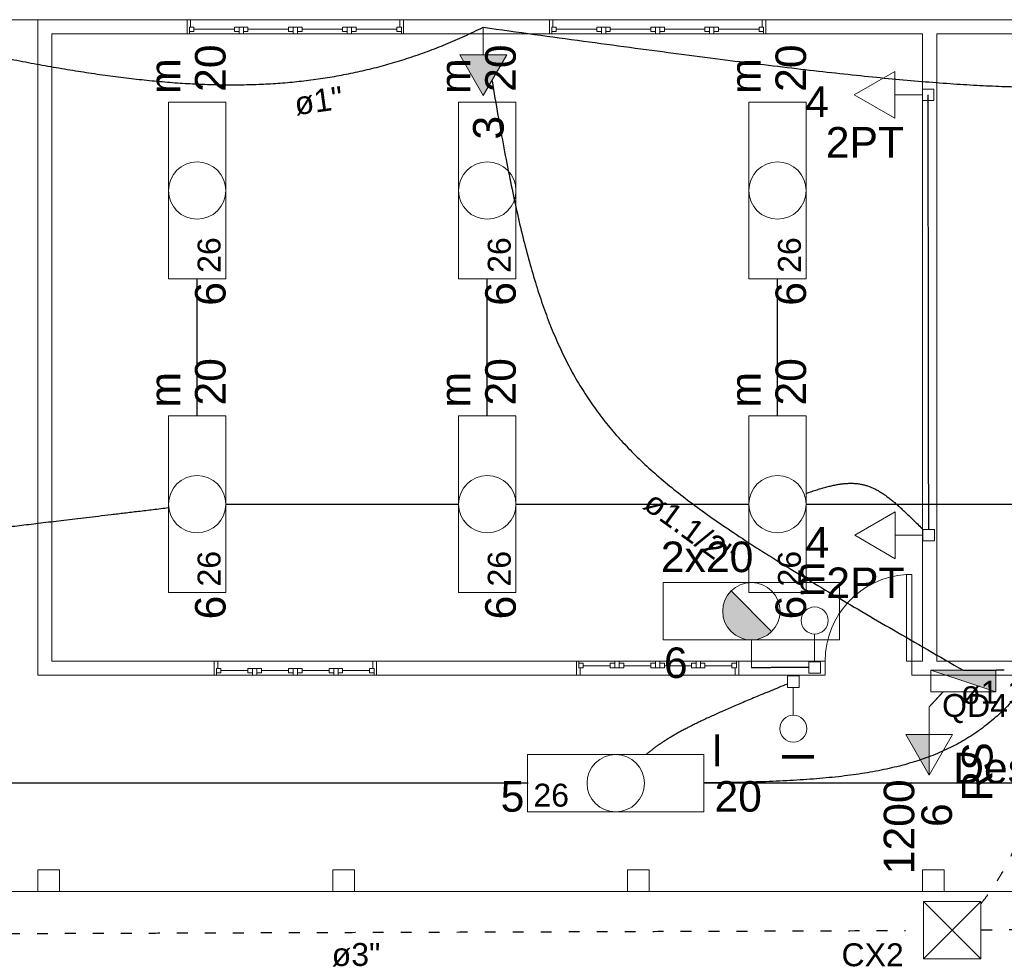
# Model space of a CAD drawing. Header units: metres. Extents: x -81 to 1042, y -541 to 334.
# Tile 93 of 130: x 816 to 825, y 217 to 226. Entities that reach past the tile are written whole.
import ezdxf

# ---------------------------------------------------------------- set-up
doc = ezdxf.new("R2010")
doc.units = ezdxf.units.M
doc.linetypes.add('DOT2', pattern=[3.175, 0, -3.175])
for name, color, linetype, lineweight in [('Arquitetura ', 134, 'Continuous', 5), ('EL-Condutos', 4, 'Continuous', 30), ('EL-Textos condutos', 7, 'Continuous', 20), ('EL-Textos pontos', 5, 'Continuous', 20), ('P-SIMBOL', 5, 'Continuous', 20)]:
    doc.layers.add(name, color=color, linetype=linetype, lineweight=lineweight)
doc.styles.add('Arial', font='arial.ttf', dxfattribs={"height": 0.025})

msp = doc.modelspace()

# ---------------------------------------------------------------- hatches: boundary and pattern name
at = {"layer": 'P-SIMBOL', "linetype": 'Continuous'}
for points in [[(820.0074, 225.4672), (820.2239, 225.0922), (820.4404, 225.4672)], [(822.5155, 220.5112), (822.4963, 220.4874), (822.4877, 220.4792), (822.4814, 220.4681), (822.4684, 220.4447), (822.4632, 220.4358), (822.4599, 220.4291), (822.4576, 220.4216), (822.455, 220.4138), (822.4502, 220.3986), (822.4483, 220.3912), (822.445, 220.38), (822.4424, 220.3666), (822.4413, 220.3521), (822.4398, 220.3421), (822.4383, 220.3321), (822.4387, 220.3202), (822.4398, 220.3042), (822.4409, 220.2977), (822.442, 220.2854), (822.4431, 220.2784), (822.4442, 220.2735), (822.4457, 220.2657), (822.4472, 220.2602), (822.4498, 220.2538), (822.4521, 220.2479), (822.4535, 220.2412), (822.4558, 220.2367), (822.455, 220.2341), (822.4573, 220.2271), (822.4595, 220.2196), (822.4613, 220.2163), (822.4625, 220.2118), (822.4658, 220.207), (822.4673, 220.204), (822.4699, 220.1988), (822.4744, 220.1934), (822.4788, 220.1849), (822.4822, 220.1801), (822.4844, 220.176), (822.4881, 220.1704), (822.49, 220.1659), (822.4944, 220.1622), (822.4981, 220.1574), (822.503, 220.1522), (822.5093, 220.1459), (822.5149, 220.1392), (822.5186, 220.1358), (822.5227, 220.1306), (822.5305, 220.1236), (822.5364, 220.1206), (822.542, 220.1154), (822.5476, 220.1124), (822.5505, 220.1102), (822.558, 220.1054), (822.5621, 220.1009), (822.5717, 220.0961), (822.5762, 220.0927), (822.5821, 220.0901), (822.5866, 220.0875), (822.5896, 220.086), (822.5937, 220.0849), (822.5963, 220.0823), (822.6089, 220.0786), (822.6152, 220.0756), (822.6193, 220.0734), (822.6226, 220.0727), (822.6249, 220.0708), (822.6297, 220.0708), (822.6323, 220.0697), (822.6357, 220.0697), (822.6409, 220.0686), (822.6479, 220.0667), (822.655, 220.0656), (822.6598, 220.0645), (822.6658, 220.0626), (822.7028, 220.0588)], [(822.8902, 220.1364), (822.5155, 220.5112), (822.7028, 220.0588)], [(822.8902, 220.1364), (822.8806, 220.1277), (822.8725, 220.1206), (822.8608, 220.1122), (822.8476, 220.1035), (822.8426, 220.0991), (822.8379, 220.0961), (822.8335, 220.0934), (822.8275, 220.091), (822.8107, 220.0833), (822.8036, 220.0806), (822.7895, 220.0739), (822.7787, 220.0702), (822.7693, 220.0692), (822.7515, 220.0648), (822.7437, 220.0631), (822.7357, 220.0618), (822.7028, 220.0588)], [(824.9628, 219.5784), (824.9628, 219.7781), (824.361, 219.7781)], [(824.3462, 219.1829), (824.3462, 218.8079), (824.1297, 219.1829)]]:
    msp.add_hatch(color=256, dxfattribs=at).paths.add_polyline_path(points)

# ---------------------------------------------------------------- linework, layer by layer
at = {"layer": 'Arquitetura ', "color": 8}
for p, q in [((816.1063, 225.7936), (815.1263, 225.7936)), ((817.4863, 225.7936), (819.4863, 225.7936)), ((820.8363, 225.7936), (822.8363, 225.7936)), ((819.4863, 225.6636), (817.4863, 225.6636)), ((822.8363, 225.6636), (820.8363, 225.6636)), ((817.7363, 219.8636), (819.2363, 219.8636)), ((821.0863, 219.8636), (822.5863, 219.8636)), ((819.2363, 219.7336), (817.7363, 219.7336)), ((822.5863, 219.7336), (821.0863, 219.7336)), ((815.1263, 217.7336), (816.1063, 217.7336)), ((816.3063, 217.7336), (818.8333, 217.7336)), ((819.0333, 217.7336), (821.5583, 217.7336)), ((821.7583, 217.7336), (824.2863, 217.7336)), ((824.4863, 217.7336), (827.0133, 217.7336))]:
    msp.add_line(p, q, dxfattribs=at)
at = {"layer": 'Arquitetura ', "color": 7}
for p, q in [((816.1063, 225.7936), (816.1063, 219.7336)), ((817.4863, 225.7936), (816.1063, 225.7936)), ((817.4863, 225.6636), (817.4863, 225.7936)), ((817.5183, 225.7936), (817.4863, 225.7936)), ((817.5183, 225.7256), (817.5183, 225.7936)), ((819.4533, 225.7936), (819.4863, 225.7936)), ((819.4533, 225.7936), (819.4533, 225.7256)), ((820.8363, 225.7936), (819.4863, 225.7936)), ((819.4863, 225.7936), (819.4863, 225.6636)), ((820.8363, 225.6636), (820.8363, 225.7936)), ((820.8683, 225.7936), (820.8363, 225.7936)), ((820.8683, 225.7256), (820.8683, 225.7936)), ((822.8033, 225.7936), (822.8363, 225.7936)), ((822.8033, 225.7936), (822.8033, 225.7256)), ((825.4663, 225.7936), (822.8363, 225.7936)), ((822.8363, 225.7936), (822.8363, 225.6636)), ((817.5063, 225.7256), (817.5483, 225.7256)), ((817.5063, 225.6836), (817.5063, 225.7256)), ((817.5063, 225.7256), (817.5063, 225.6636)), ((817.5063, 225.6836), (817.5483, 225.6836)), ((817.5483, 225.6836), (817.5483, 225.7256)), ((817.9233, 225.7056), (817.5483, 225.7056)), ((817.9233, 225.7256), (817.9233, 225.6836)), ((817.9233, 225.7256), (818.0483, 225.7256)), ((817.9233, 225.6836), (817.9663, 225.6836)), ((817.9663, 225.7256), (817.9663, 225.6636)), ((818.0063, 225.6636), (818.0063, 225.7256)), ((818.0483, 225.6836), (818.0063, 225.6836)), ((818.0483, 225.7256), (818.0483, 225.6836)), ((818.4233, 225.7056), (818.0483, 225.7056)), ((818.4233, 225.7256), (818.5483, 225.7256)), ((818.4233, 225.6836), (818.4233, 225.7256)), ((818.4663, 225.6836), (818.4233, 225.6836)), ((818.4663, 225.6636), (818.4663, 225.7256)), ((818.5063, 225.7256), (818.5063, 225.6636)), ((818.5483, 225.6836), (818.5063, 225.6836)), ((818.5483, 225.7256), (818.5483, 225.6836)), ((818.9233, 225.7056), (818.5483, 225.7056)), ((818.9233, 225.7256), (818.9663, 225.7256)), ((818.9233, 225.6836), (818.9233, 225.7256)), ((818.9233, 225.6836), (818.9663, 225.6836)), ((818.9663, 225.6836), (818.9663, 225.7256)), ((818.9663, 225.6636), (818.9663, 225.7256)), ((819.0063, 225.7256), (818.9663, 225.7256)), ((819.0063, 225.6836), (819.0063, 225.7256)), ((819.0483, 225.7256), (819.0063, 225.7256)), ((819.0063, 225.6636), (819.0063, 225.7256)), ((819.0483, 225.6836), (819.0063, 225.6836)), ((819.0483, 225.6836), (819.0483, 225.7256)), ((819.4233, 225.7056), (819.0483, 225.7056)), ((819.4233, 225.6836), (819.4233, 225.7256)), ((819.4663, 225.7256), (819.4233, 225.7256)), ((819.4663, 225.6836), (819.4233, 225.6836)), ((819.4663, 225.7256), (819.4533, 225.7256)), ((819.4663, 225.6836), (819.4663, 225.7256)), ((819.4663, 225.7256), (819.4663, 225.6636)), ((820.8563, 225.7256), (820.8983, 225.7256)), ((820.8563, 225.6836), (820.8563, 225.7256)), ((820.8563, 225.7256), (820.8563, 225.6636)), ((820.8563, 225.6836), (820.8983, 225.6836)), ((820.8983, 225.6836), (820.8983, 225.7256)), ((821.2733, 225.7056), (820.8983, 225.7056)), ((821.2733, 225.7256), (821.2733, 225.6836)), ((821.2733, 225.7256), (821.3983, 225.7256)), ((821.2733, 225.6836), (821.3163, 225.6836)), ((821.3163, 225.7256), (821.3163, 225.6636)), ((821.3563, 225.6636), (821.3563, 225.7256)), ((821.3983, 225.6836), (821.3563, 225.6836)), ((821.3983, 225.7256), (821.3983, 225.6836)), ((821.7733, 225.7056), (821.3983, 225.7056)), ((821.7733, 225.7256), (821.8983, 225.7256)), ((821.7733, 225.6836), (821.7733, 225.7256)), ((821.8163, 225.6836), (821.7733, 225.6836)), ((821.8163, 225.6636), (821.8163, 225.7256)), ((821.8563, 225.7256), (821.8563, 225.6636)), ((821.8983, 225.6836), (821.8563, 225.6836)), ((821.8983, 225.7256), (821.8983, 225.6836)), ((822.2733, 225.7056), (821.8983, 225.7056)), ((822.2733, 225.7256), (822.3163, 225.7256)), ((822.2733, 225.6836), (822.2733, 225.7256)), ((822.2733, 225.6836), (822.3163, 225.6836)), ((822.3163, 225.6836), (822.3163, 225.7256)), ((822.3163, 225.6636), (822.3163, 225.7256)), ((822.3563, 225.7256), (822.3163, 225.7256)), ((822.3563, 225.6836), (822.3563, 225.7256)), ((822.3983, 225.7256), (822.3563, 225.7256)), ((822.3563, 225.6636), (822.3563, 225.7256)), ((822.3983, 225.6836), (822.3563, 225.6836)), ((822.3983, 225.6836), (822.3983, 225.7256)), ((822.7733, 225.7056), (822.3983, 225.7056)), ((822.7733, 225.6836), (822.7733, 225.7256)), ((822.8163, 225.7256), (822.7733, 225.7256)), ((822.8163, 225.6836), (822.7733, 225.6836)), ((822.8163, 225.7256), (822.8033, 225.7256)), ((822.8163, 225.6836), (822.8163, 225.7256)), ((822.8163, 225.7256), (822.8163, 225.6636)), ((816.2363, 219.8636), (816.2363, 225.6636)), ((816.2363, 225.6636), (817.4863, 225.6636)), ((817.4863, 225.6636), (817.5063, 225.6636)), ((817.9663, 225.6636), (818.0063, 225.6636)), ((818.5063, 225.6636), (818.4663, 225.6636)), ((819.0063, 225.6636), (818.9663, 225.6636)), ((819.4863, 225.6636), (819.4663, 225.6636)), ((819.4863, 225.6636), (820.8363, 225.6636)), ((820.8363, 225.6636), (820.8563, 225.6636)), ((821.3163, 225.6636), (821.3563, 225.6636)), ((821.8563, 225.6636), (821.8163, 225.6636)), ((822.3563, 225.6636), (822.3163, 225.6636)), ((822.8363, 225.6636), (822.8163, 225.6636)), ((822.8363, 225.6636), (824.2863, 225.6636)), ((824.2863, 225.6636), (824.2863, 219.8636)), ((824.4163, 225.6636), (825.4663, 225.6636)), ((824.4163, 219.8636), (824.4163, 225.6636)), ((824.1363, 219.8636), (824.1363, 220.6636)), ((824.1863, 220.6636), (824.1363, 220.6636)), ((824.1863, 219.8636), (824.1863, 220.6636)), ((817.7363, 219.8636), (816.2363, 219.8636)), ((817.7363, 219.7336), (817.7363, 219.8636)), ((817.7683, 219.8636), (817.7363, 219.8636)), ((817.7683, 219.7956), (817.7683, 219.8636)), ((819.2033, 219.8636), (819.2363, 219.8636)), ((819.2033, 219.8636), (819.2033, 219.7956)), ((821.0863, 219.8636), (819.2363, 219.8636)), ((819.2363, 219.8636), (819.2363, 219.7336)), ((821.0863, 219.7336), (821.0863, 219.8636)), ((821.0863, 219.8636), (821.1063, 219.8636)), ((821.1063, 219.8006), (821.1063, 219.8636)), ((821.4413, 219.8636), (821.4413, 219.8006)), ((821.4413, 219.8636), (821.4813, 219.8636)), ((821.4813, 219.8636), (821.4813, 219.8006)), ((821.8163, 219.8636), (821.8563, 219.8636)), ((821.8163, 219.8006), (821.8163, 219.8636)), ((821.8563, 219.8636), (821.8563, 219.8006)), ((822.1913, 219.8636), (822.1913, 219.8006)), ((822.2313, 219.8636), (822.1913, 219.8636)), ((822.2313, 219.8006), (822.2313, 219.8636)), ((822.5663, 219.8006), (822.5663, 219.8636)), ((822.5863, 219.8636), (822.5663, 219.8636)), ((823.3863, 219.8636), (822.5863, 219.8636)), ((822.5863, 219.8636), (822.5863, 219.7336)), ((823.3863, 219.7336), (823.3863, 219.8636)), ((824.1863, 219.8636), (824.1363, 219.8636)), ((824.2863, 219.8636), (824.1863, 219.8636)), ((824.1863, 219.8636), (824.1863, 219.7336)), ((825.7163, 219.8636), (824.4163, 219.8636)), ((817.7563, 219.7956), (817.7983, 219.7956)), ((817.7563, 219.7536), (817.7563, 219.7956)), ((817.7563, 219.7956), (817.7563, 219.7336)), ((817.7983, 219.7536), (817.7983, 219.7956)), ((818.0483, 219.7756), (817.7983, 219.7756)), ((818.0483, 219.7956), (818.0483, 219.7536)), ((818.0483, 219.7956), (818.1733, 219.7956)), ((818.0913, 219.7956), (818.0913, 219.7336)), ((818.1313, 219.7336), (818.1313, 219.7956)), ((818.1733, 219.7956), (818.1733, 219.7536)), ((818.4233, 219.7756), (818.1733, 219.7756)), ((818.4233, 219.7956), (818.5483, 219.7956)), ((818.4233, 219.7536), (818.4233, 219.7956)), ((818.4663, 219.7336), (818.4663, 219.7956)), ((818.5063, 219.7956), (818.5063, 219.7336)), ((818.5483, 219.7956), (818.5483, 219.7536)), ((818.7983, 219.7756), (818.5483, 219.7756)), ((818.7983, 219.7956), (818.8413, 219.7956)), ((818.7983, 219.7536), (818.7983, 219.7956)), ((818.8413, 219.7536), (818.8413, 219.7956)), ((818.8413, 219.7336), (818.8413, 219.7956)), ((818.8813, 219.7956), (818.8413, 219.7956)), ((818.8813, 219.7536), (818.8813, 219.7956)), ((818.9233, 219.7956), (818.8813, 219.7956)), ((818.8813, 219.7336), (818.8813, 219.7956)), ((818.9233, 219.7536), (818.9233, 219.7956)), ((819.1733, 219.7756), (818.9233, 219.7756)), ((819.1733, 219.7536), (819.1733, 219.7956)), ((819.2163, 219.7956), (819.1733, 219.7956)), ((819.2163, 219.7956), (819.2033, 219.7956)), ((819.2163, 219.7536), (819.2163, 219.7956)), ((819.2163, 219.7956), (819.2163, 219.7336)), ((821.1063, 219.8436), (821.1063, 219.8006)), ((821.1063, 219.8436), (821.1483, 219.8436)), ((821.1063, 219.8006), (821.1483, 219.8006)), ((821.1063, 219.8006), (821.1183, 219.8006)), ((821.1183, 219.7336), (821.1183, 219.8006)), ((821.1483, 219.8436), (821.1483, 219.8006)), ((821.1483, 219.8206), (821.3983, 219.8206)), ((821.3983, 219.8436), (821.3983, 219.8006)), ((821.3983, 219.8436), (821.4413, 219.8436)), ((821.3983, 219.8006), (821.4413, 219.8006)), ((821.4413, 219.8436), (821.4413, 219.8006)), ((821.4413, 219.8006), (821.4813, 219.8006)), ((821.4813, 219.8436), (821.4813, 219.8006)), ((821.5233, 219.8436), (821.4813, 219.8436)), ((821.5233, 219.8006), (821.4813, 219.8006)), ((821.5233, 219.8436), (821.5233, 219.8006)), ((821.5233, 219.8206), (821.7733, 219.8206)), ((821.7733, 219.8436), (821.8163, 219.8436)), ((821.7733, 219.8006), (821.7733, 219.8436)), ((821.8983, 219.8006), (821.7733, 219.8006)), ((821.8563, 219.8436), (821.8983, 219.8436)), ((821.8983, 219.8436), (821.8983, 219.8006)), ((821.8983, 219.8206), (822.1483, 219.8206)), ((822.1483, 219.8436), (822.1913, 219.8436)), ((822.1483, 219.8006), (822.1483, 219.8436)), ((822.2733, 219.8006), (822.1483, 219.8006)), ((822.2733, 219.8436), (822.2313, 219.8436)), ((822.2733, 219.8006), (822.2733, 219.8436)), ((822.2733, 219.8206), (822.5233, 219.8206)), ((822.5233, 219.8436), (822.5233, 219.8006)), ((822.5663, 219.8436), (822.5233, 219.8436)), ((822.5663, 219.8006), (822.5233, 219.8006)), ((822.5533, 219.8006), (822.5533, 219.7336)), ((822.5663, 219.8436), (822.5663, 219.8006)), ((816.1063, 219.7336), (817.7363, 219.7336)), ((817.7363, 219.7336), (817.7563, 219.7336)), ((817.7563, 219.7536), (817.7983, 219.7536)), ((818.0483, 219.7536), (818.0913, 219.7536)), ((818.0913, 219.7336), (818.1313, 219.7336)), ((818.1733, 219.7536), (818.1313, 219.7536)), ((818.4663, 219.7536), (818.4233, 219.7536)), ((818.5063, 219.7336), (818.4663, 219.7336)), ((818.5483, 219.7536), (818.5063, 219.7536)), ((818.7983, 219.7536), (818.8413, 219.7536)), ((818.8813, 219.7336), (818.8413, 219.7336)), ((818.9233, 219.7536), (818.8813, 219.7536)), ((819.2163, 219.7536), (819.1733, 219.7536)), ((819.2363, 219.7336), (819.2163, 219.7336)), ((819.2363, 219.7336), (821.0863, 219.7336)), ((821.1183, 219.7336), (821.0863, 219.7336)), ((822.5533, 219.7336), (822.5863, 219.7336)), ((822.5863, 219.7336), (823.3863, 219.7336)), ((824.1863, 219.7336), (825.7163, 219.7336)), ((816.3063, 217.9336), (816.1063, 217.9336)), ((816.1063, 217.9336), (816.1063, 217.7336)), ((816.3063, 217.7336), (816.3063, 217.9336)), ((819.0333, 217.9336), (818.8333, 217.9336)), ((818.8333, 217.9336), (818.8333, 217.7336)), ((819.0333, 217.7336), (819.0333, 217.9336)), ((821.7583, 217.9336), (821.5583, 217.9336)), ((821.5583, 217.9336), (821.5583, 217.7336)), ((821.7583, 217.7336), (821.7583, 217.9336)), ((824.4863, 217.9336), (824.2863, 217.9336)), ((824.2863, 217.9336), (824.2863, 217.7336)), ((824.4863, 217.7336), (824.4863, 217.9336)), ((816.1063, 217.7336), (816.3063, 217.7336)), ((818.8333, 217.7336), (819.0333, 217.7336)), ((821.5583, 217.7336), (821.7583, 217.7336)), ((824.2863, 217.7336), (824.4863, 217.7336))]:
    msp.add_line(p, q, dxfattribs=at)
at = {"layer": 'Arquitetura ', "color": 8}
msp.add_arc((824.1863, 219.8636), 0.8017, 93.6474, 180, dxfattribs=at)
at = {"layer": 'EL-Condutos', "linetype": 'Continuous'}
for points in [[(814.4711, 225.727), (814.7103, 225.6729), (814.9444, 225.6206), (815.1733, 225.5702), (815.3975, 225.5221), (815.6171, 225.4764), (815.8322, 225.4333), (816.0431, 225.3931), (816.2501, 225.3559), (816.4533, 225.3219), (816.6529, 225.2914), (816.8492, 225.2646), (817.0424, 225.2416), (817.2326, 225.2227), (817.4202, 225.208), (817.6052, 225.1979), (817.7879, 225.1924), (817.9685, 225.1918), (818.1473, 225.1963), (818.3245, 225.2061), (818.5001, 225.2215), (818.6746, 225.2425), (818.848, 225.2695), (819.0206, 225.3026), (819.1926, 225.342), (819.3642, 225.388), (819.5357, 225.4407), (819.7072, 225.5004), (819.8789, 225.5672), (820.0511, 225.6414), (820.2239, 225.7232)], [(820.2239, 225.7232), (820.6989, 225.6579), (821.15, 225.5963), (821.578, 225.5385), (821.984, 225.4846), (822.3686, 225.4347), (822.7329, 225.3888), (823.0778, 225.347), (823.404, 225.3095), (823.7125, 225.2762), (824.0041, 225.2474), (824.2798, 225.2229), (824.5404, 225.2031), (824.7867, 225.1878), (825.0198, 225.1773), (825.2404, 225.1715), (825.4495, 225.1706), (825.6479, 225.1747), (825.8365, 225.1837), (826.0162, 225.1979), (826.1879, 225.2173), (826.3524, 225.242), (826.5106, 225.272), (826.6635, 225.3075), (826.8118, 225.3485), (826.9565, 225.3951), (827.0985, 225.4474), (827.2386, 225.5055), (827.3777, 225.5694), (827.5168, 225.6392), (827.6566, 225.7151)], [(820.3049, 225.2281), (820.3599, 224.908), (820.4145, 224.6077), (820.4693, 224.3261), (820.5251, 224.062), (820.5826, 223.8145), (820.6426, 223.5825), (820.7056, 223.3647), (820.7725, 223.1601), (820.8439, 222.9676), (820.9206, 222.7862), (821.0033, 222.6147), (821.0927, 222.452), (821.1895, 222.297), (821.2944, 222.1486), (821.4082, 222.0057), (821.5315, 221.8673), (821.6651, 221.7322), (821.8097, 221.5993), (821.966, 221.4675), (822.1347, 221.3358), (822.3165, 221.203), (822.5122, 221.068), (822.7224, 220.9297), (822.948, 220.7871), (823.1895, 220.639), (823.4477, 220.4843), (823.7233, 220.322), (824.0171, 220.1509), (824.3297, 219.97), (824.6619, 219.7781)], [(824.3425, 221.077), (824.3423, 221.2691), (824.3421, 221.449), (824.3418, 221.6175), (824.3416, 221.7756), (824.3414, 221.9241), (824.3413, 222.0638), (824.3411, 222.1957), (824.3409, 222.3207), (824.3408, 222.4396), (824.3406, 222.5533), (824.3405, 222.6628), (824.3404, 222.7688), (824.3402, 222.8722), (824.3401, 222.974), (824.34, 223.0751), (824.3398, 223.1762), (824.3397, 223.2784), (824.3396, 223.3824), (824.3394, 223.4892), (824.3393, 223.5996), (824.3391, 223.7145), (824.339, 223.8349), (824.3388, 223.9615), (824.3386, 224.0953), (824.3384, 224.2372), (824.3382, 224.388), (824.338, 224.5486), (824.3378, 224.7199), (824.3376, 224.9028), (824.3373, 225.0982)], [(817.578, 222.1286), (817.578, 222.1775), (817.578, 222.2251), (817.578, 222.2714), (817.578, 222.3165), (817.578, 222.3606), (817.578, 222.4037), (817.578, 222.4459), (817.578, 222.4873), (817.578, 222.528), (817.578, 222.5682), (817.578, 222.6079), (817.578, 222.6471), (817.578, 222.6861), (817.578, 222.7249), (817.578, 222.7636), (817.578, 222.8022), (817.578, 222.841), (817.578, 222.88), (817.578, 222.9193), (817.578, 222.9589), (817.578, 222.9991), (817.578, 223.0398), (817.578, 223.0812), (817.578, 223.1234), (817.578, 223.1665), (817.578, 223.2106), (817.578, 223.2557), (817.578, 223.302), (817.578, 223.3496), (817.578, 223.3986)], [(820.2613, 222.1286), (820.2613, 222.1775), (820.2613, 222.2251), (820.2613, 222.2714), (820.2613, 222.3165), (820.2613, 222.3606), (820.2613, 222.4037), (820.2613, 222.4459), (820.2613, 222.4873), (820.2613, 222.528), (820.2613, 222.5682), (820.2613, 222.6079), (820.2613, 222.6471), (820.2613, 222.6861), (820.2613, 222.7249), (820.2613, 222.7636), (820.2613, 222.8022), (820.2613, 222.841), (820.2613, 222.88), (820.2613, 222.9193), (820.2613, 222.9589), (820.2613, 222.9991), (820.2613, 223.0398), (820.2613, 223.0812), (820.2613, 223.1234), (820.2613, 223.1665), (820.2613, 223.2106), (820.2613, 223.2557), (820.2613, 223.302), (820.2613, 223.3496), (820.2613, 223.3986)], [(822.9446, 222.1286), (822.9446, 222.1775), (822.9446, 222.2251), (822.9446, 222.2714), (822.9446, 222.3165), (822.9446, 222.3606), (822.9446, 222.4037), (822.9446, 222.4459), (822.9446, 222.4873), (822.9446, 222.528), (822.9446, 222.5682), (822.9446, 222.6079), (822.9446, 222.6471), (822.9446, 222.6861), (822.9446, 222.7249), (822.9446, 222.7636), (822.9446, 222.8022), (822.9446, 222.841), (822.9446, 222.88), (822.9446, 222.9193), (822.9446, 222.9589), (822.9446, 222.9991), (822.9446, 223.0398), (822.9446, 223.0812), (822.9446, 223.1234), (822.9446, 223.1665), (822.9446, 223.2106), (822.9446, 223.2557), (822.9446, 223.302), (822.9446, 223.3496), (822.9446, 223.3986)], [(823.2095, 221.4139), (823.2612, 221.4317), (823.3103, 221.4477), (823.357, 221.4618), (823.4013, 221.4741), (823.4435, 221.4844), (823.4838, 221.4929), (823.5222, 221.4994), (823.559, 221.504), (823.5944, 221.5066), (823.6284, 221.5073), (823.6613, 221.5059), (823.6933, 221.5026), (823.7244, 221.4972), (823.7549, 221.4898), (823.7849, 221.4803), (823.8146, 221.4687), (823.8442, 221.455), (823.8738, 221.4392), (823.9035, 221.4213), (823.9337, 221.4012), (823.9643, 221.379), (823.9956, 221.3545), (824.0278, 221.3279), (824.061, 221.299), (824.0954, 221.2679), (824.1311, 221.2346), (824.1684, 221.1989), (824.2073, 221.161), (824.2481, 221.1207), (824.2909, 221.0782)], [(817.8448, 221.3136), (817.9419, 221.3136), (818.0338, 221.3136), (818.1207, 221.3136), (818.2032, 221.3136), (818.2815, 221.3136), (818.356, 221.3136), (818.4272, 221.3136), (818.4953, 221.3136), (818.5608, 221.3136), (818.6241, 221.3136), (818.6854, 221.3136), (818.7453, 221.3136), (818.804, 221.3136), (818.862, 221.3136), (818.9196, 221.3136), (818.9772, 221.3136), (819.0352, 221.3136), (819.0939, 221.3136), (819.1538, 221.3136), (819.2152, 221.3136), (819.2784, 221.3136), (819.3439, 221.3136), (819.4121, 221.3136), (819.4832, 221.3136), (819.5578, 221.3136), (819.6361, 221.3136), (819.7185, 221.3136), (819.8055, 221.3136), (819.8973, 221.3136), (819.9945, 221.3136)], [(820.5281, 221.3136), (820.6253, 221.3136), (820.7171, 221.3136), (820.8041, 221.3136), (820.8865, 221.3136), (820.9648, 221.3136), (821.0394, 221.3136), (821.1105, 221.3136), (821.1787, 221.3136), (821.2442, 221.3136), (821.3074, 221.3136), (821.3688, 221.3136), (821.4287, 221.3136), (821.4874, 221.3136), (821.5454, 221.3136), (821.603, 221.3136), (821.6606, 221.3136), (821.7186, 221.3136), (821.7773, 221.3136), (821.8372, 221.3136), (821.8985, 221.3136), (821.9618, 221.3136), (822.0273, 221.3136), (822.0954, 221.3136), (822.1666, 221.3136), (822.2411, 221.3136), (822.3194, 221.3136), (822.4019, 221.3136), (822.4888, 221.3136), (822.5807, 221.3136), (822.6778, 221.3136)], [(823.208, 221.3136), (823.3118, 221.3136), (823.4098, 221.3136), (823.5026, 221.3136), (823.5905, 221.3136), (823.6739, 221.3136), (823.7532, 221.3136), (823.8289, 221.3136), (823.9013, 221.3136), (823.9709, 221.3136), (824.038, 221.3136), (824.1031, 221.3136), (824.1666, 221.3136), (824.2288, 221.3136), (824.2903, 221.3136), (824.3513, 221.3136), (824.4123, 221.3136), (824.4738, 221.3136), (824.536, 221.3136), (824.5995, 221.3136), (824.6646, 221.3136), (824.7317, 221.3136), (824.8013, 221.3136), (824.8737, 221.3136), (824.9494, 221.3136), (825.0287, 221.3136), (825.1121, 221.3136), (825.2, 221.3136), (825.2928, 221.3136), (825.3908, 221.3136), (825.4946, 221.3136)], [(814.3528, 220.9279), (814.4686, 220.9417), (814.5789, 220.9549), (814.6842, 220.9675), (814.785, 220.9796), (814.8818, 220.9911), (814.9749, 221.0023), (815.0649, 221.013), (815.1522, 221.0235), (815.2373, 221.0336), (815.3206, 221.0436), (815.4025, 221.0534), (815.4836, 221.0631), (815.5643, 221.0727), (815.645, 221.0824), (815.7262, 221.0921), (815.8084, 221.1019), (815.8919, 221.1119), (815.9774, 221.1221), (816.0651, 221.1326), (816.1556, 221.1435), (816.2494, 221.1547), (816.3469, 221.1663), (816.4485, 221.1785), (816.5547, 221.1912), (816.6659, 221.2045), (816.7827, 221.2184), (816.9054, 221.2331), (817.0346, 221.2486), (817.1706, 221.2648), (817.314, 221.282)], [(823.2337, 219.8033), (823.2104, 219.8032), (823.1886, 219.8032), (823.1679, 219.8031), (823.1485, 219.803), (823.1301, 219.803), (823.1126, 219.8029), (823.096, 219.8029), (823.0802, 219.8028), (823.0649, 219.8028), (823.0502, 219.8027), (823.0359, 219.8027), (823.0219, 219.8027), (823.0082, 219.8026), (822.9945, 219.8026), (822.9808, 219.8025), (822.967, 219.8025), (822.953, 219.8025), (822.9387, 219.8024), (822.9239, 219.8024), (822.9086, 219.8023), (822.8927, 219.8023), (822.876, 219.8022), (822.8584, 219.8022), (822.8399, 219.8021), (822.8203, 219.8021), (822.7996, 219.802), (822.7776, 219.802), (822.7542, 219.8019), (822.7293, 219.8018), (822.7028, 219.8018)], [(824.6664, 219.7786), (824.6853, 219.7787), (824.7035, 219.7788), (824.721, 219.7789), (824.7379, 219.779), (824.7542, 219.7791), (824.7698, 219.7792), (824.7849, 219.7793), (824.7995, 219.7794), (824.8135, 219.7795), (824.8271, 219.7796), (824.8402, 219.7796), (824.8529, 219.7797), (824.8652, 219.7798), (824.8771, 219.7799), (824.8887, 219.78), (824.9, 219.7801), (824.911, 219.7801), (824.9218, 219.7802), (824.9323, 219.7803), (824.9426, 219.7804), (824.9528, 219.7805), (824.9628, 219.7806), (824.9727, 219.7807), (824.9825, 219.7808), (824.9923, 219.7808), (825.002, 219.7809), (825.0118, 219.781), (825.0215, 219.7812), (825.0314, 219.7813), (825.0413, 219.7814)], [(823.036, 219.6509), (822.9569, 219.6187), (822.8812, 219.5877), (822.8089, 219.5579), (822.7399, 219.5292), (822.674, 219.5016), (822.6112, 219.475), (822.5513, 219.4494), (822.4942, 219.4246), (822.4399, 219.4008), (822.3881, 219.3777), (822.3388, 219.3554), (822.2919, 219.3338), (822.2473, 219.3128), (822.2048, 219.2923), (822.1644, 219.2724), (822.1259, 219.253), (822.0893, 219.234), (822.0543, 219.2153), (822.021, 219.1969), (821.9892, 219.1788), (821.9587, 219.1609), (821.9295, 219.1431), (821.9015, 219.1253), (821.8746, 219.1076), (821.8486, 219.0899), (821.8234, 219.0721), (821.799, 219.0541), (821.7752, 219.0359), (821.7519, 219.0175), (821.729, 218.9988)], [(825.1939, 219.5855), (825.133, 219.5146), (825.0707, 219.4477), (825.0066, 219.3847), (824.9409, 219.3256), (824.8732, 219.2701), (824.8036, 219.2182), (824.7319, 219.1698), (824.6581, 219.1247), (824.5819, 219.0829), (824.5034, 219.0441), (824.4223, 219.0083), (824.3387, 218.9754), (824.2523, 218.9452), (824.1632, 218.9177), (824.071, 218.8926), (823.9759, 218.8699), (823.8776, 218.8495), (823.7761, 218.8312), (823.6712, 218.815), (823.5629, 218.8007), (823.4509, 218.7881), (823.3353, 218.7773), (823.216, 218.7679), (823.0927, 218.76), (822.9655, 218.7535), (822.8341, 218.7481), (822.6985, 218.7438), (822.5587, 218.7404), (822.4144, 218.7379), (822.2655, 218.7361)], [(824.3463, 219.4386), (824.3523, 219.445), (824.3581, 219.4513), (824.3638, 219.4575), (824.3693, 219.4635), (824.3747, 219.4693), (824.38, 219.475), (824.3851, 219.4806), (824.3901, 219.486), (824.395, 219.4913), (824.3997, 219.4964), (824.4044, 219.5014), (824.4089, 219.5063), (824.4133, 219.5111), (824.4176, 219.5158), (824.4218, 219.5204), (824.426, 219.5248), (824.43, 219.5292), (824.4339, 219.5335), (824.4378, 219.5376), (824.4416, 219.5417), (824.4453, 219.5457), (824.4489, 219.5497), (824.4525, 219.5535), (824.456, 219.5573), (824.4595, 219.5611), (824.4628, 219.5647), (824.4662, 219.5683), (824.4695, 219.5719), (824.4727, 219.5754), (824.4759, 219.5789)], [(820.6376, 218.7336), (820.2668, 218.7336), (819.9168, 218.7336), (819.5861, 218.7336), (819.2732, 218.7336), (818.9767, 218.7336), (818.695, 218.7336), (818.4267, 218.7336), (818.1702, 218.7336), (817.9242, 218.7336), (817.687, 218.7336), (817.4573, 218.7336), (817.2335, 218.7336), (817.0142, 218.7336), (816.7979, 218.7336), (816.583, 218.7336), (816.3681, 218.7336), (816.1518, 218.7336), (815.9324, 218.7336), (815.7086, 218.7336), (815.4789, 218.7336), (815.2418, 218.7336), (814.9957, 218.7336), (814.7393, 218.7336), (814.4709, 218.7336), (814.1892, 218.7336), (813.8927, 218.7336), (813.5798, 218.7336), (813.2491, 218.7336), (812.8991, 218.7336), (812.5284, 218.7336)], [(828.3663, 218.7336), (828.0917, 218.7336), (827.8318, 218.7336), (827.5856, 218.7336), (827.352, 218.7336), (827.1299, 218.7336), (826.9184, 218.7336), (826.7163, 218.7336), (826.5227, 218.7336), (826.3363, 218.7336), (826.1563, 218.7336), (825.9816, 218.7336), (825.811, 218.7336), (825.6436, 218.7336), (825.4783, 218.7336), (825.3141, 218.7336), (825.1498, 218.7336), (824.9845, 218.7336), (824.8171, 218.7336), (824.6466, 218.7336), (824.4718, 218.7336), (824.2918, 218.7336), (824.1055, 218.7336), (823.9118, 218.7336), (823.7097, 218.7336), (823.4982, 218.7336), (823.2762, 218.7336), (823.0425, 218.7336), (822.7963, 218.7336), (822.5364, 218.7336), (822.2618, 218.7336)]]:
    msp.add_spline(points, degree=3, dxfattribs=at)
at = {"layer": 'EL-Condutos', "linetype": 'DOT2', "ltscale": 0.05}
for points in [[(824.8265, 217.6217), (824.8691, 217.6758), (824.9104, 217.7324), (824.9504, 217.7914), (824.9891, 217.8527), (825.0263, 217.9159), (825.0622, 217.981), (825.0966, 218.0477), (825.1295, 218.1159), (825.1609, 218.1853), (825.1907, 218.2557), (825.219, 218.327), (825.2457, 218.399), (825.2707, 218.4714), (825.294, 218.5441), (825.3156, 218.6168), (825.3355, 218.6895), (825.3536, 218.7618), (825.3699, 218.8336), (825.3844, 218.9047), (825.397, 218.9749), (825.4077, 219.0441), (825.4165, 219.1119), (825.4233, 219.1782), (825.4281, 219.2429), (825.4308, 219.3057), (825.4315, 219.3665), (825.4301, 219.425), (825.4266, 219.481), (825.4209, 219.5344), (825.413, 219.5849)], [(824.8291, 217.377), (825.9784, 217.3905), (827.0004, 217.4026), (827.9041, 217.4132), (828.6989, 217.4225), (829.3938, 217.4307), (829.9981, 217.4378), (830.5208, 217.444), (830.9712, 217.4493), (831.3584, 217.4538), (831.6916, 217.4577), (831.98, 217.4611), (832.2327, 217.4641), (832.4589, 217.4668), (832.6678, 217.4692), (832.8684, 217.4716), (833.0701, 217.4739), (833.282, 217.4764), (833.5132, 217.4792), (833.7729, 217.4822), (834.0703, 217.4857), (834.4145, 217.4898), (834.8147, 217.4945), (835.2802, 217.4999), (835.8199, 217.5063), (836.4432, 217.5136), (837.1591, 217.522), (837.9769, 217.5316), (838.9057, 217.5426), (839.9547, 217.5549), (841.1331, 217.5688)], [(808.8528, 217.3195), (809.613, 217.3223), (810.3221, 217.3248), (810.9836, 217.3272), (811.6013, 217.3294), (812.1787, 217.3315), (812.7195, 217.3334), (813.2273, 217.3352), (813.7057, 217.3369), (814.1583, 217.3385), (814.5887, 217.34), (815.0007, 217.3414), (815.3977, 217.3428), (815.7835, 217.3441), (816.1616, 217.3454), (816.5357, 217.3467), (816.9094, 217.3479), (817.2863, 217.3492), (817.67, 217.3505), (818.0643, 217.3518), (818.4726, 217.3532), (818.8986, 217.3546), (819.346, 217.3561), (819.8183, 217.3576), (820.3192, 217.3593), (820.8523, 217.3611), (821.4212, 217.363), (822.0296, 217.365), (822.6811, 217.3672), (823.3793, 217.3696), (824.1278, 217.3721)]]:
    msp.add_spline(points, degree=3, dxfattribs=at)
at = {"layer": 'P-SIMBOL'}
for p, q in [((820.2239, 225.4672), (820.2239, 225.7232)), ((820.2239, 225.0922), (820.0074, 225.4672)), ((820.0074, 225.4672), (820.4404, 225.4672)), ((820.4404, 225.4672), (820.2239, 225.0922)), ((823.6533, 225.0982), (824.0283, 225.3147)), ((824.0283, 225.3147), (824.0283, 224.8817)), ((824.2843, 225.0452), (824.2843, 225.1512)), ((824.2843, 225.1512), (824.3903, 225.1512)), ((824.3903, 225.1512), (824.3903, 225.0452)), ((824.0283, 224.8817), (823.6533, 225.0982)), ((824.0283, 225.0982), (824.2843, 225.0982)), ((817.313, 223.3976), (817.313, 225.0296)), ((817.313, 225.0296), (817.843, 225.0296)), ((817.843, 223.3976), (817.843, 225.0296)), ((819.9963, 223.3976), (819.9963, 225.0296)), ((819.9963, 225.0296), (820.5263, 225.0296)), ((820.5263, 223.3976), (820.5263, 225.0296)), ((822.6796, 223.3976), (822.6796, 225.0296)), ((822.6796, 225.0296), (823.2096, 225.0296)), ((823.2096, 223.3976), (823.2096, 225.0296)), ((824.3903, 225.0452), (824.2843, 225.0452)), ((817.313, 223.3976), (817.843, 223.3976)), ((819.9963, 223.3976), (820.5263, 223.3976)), ((822.6796, 223.3976), (823.2096, 223.3976)), ((817.313, 220.4976), (817.313, 222.1296)), ((817.313, 222.1296), (817.843, 222.1296)), ((817.843, 220.4976), (817.843, 222.1296)), ((819.9963, 220.4976), (819.9963, 222.1296)), ((819.9963, 222.1296), (820.5263, 222.1296)), ((820.5263, 220.4976), (820.5263, 222.1296)), ((822.6796, 220.4976), (822.6796, 222.1296)), ((822.6796, 222.1296), (823.2096, 222.1296)), ((823.2096, 220.4976), (823.2096, 222.1296)), ((823.6585, 221.0265), (824.0335, 221.243)), ((824.0335, 221.243), (824.0335, 220.81)), ((824.2896, 220.9735), (824.2896, 221.0796)), ((824.2896, 221.0796), (824.3956, 221.0796)), ((824.3956, 221.0796), (824.3956, 220.9735)), ((824.0335, 220.81), (823.6585, 221.0265)), ((824.0335, 221.0265), (824.2896, 221.0265)), ((824.3956, 220.9735), (824.2896, 220.9735)), ((821.8868, 220.0588), (821.8868, 220.5888)), ((823.5189, 220.5888), (821.8868, 220.5888)), ((823.5189, 220.0588), (823.5189, 220.5888)), ((817.313, 220.4976), (817.843, 220.4976)), ((819.9963, 220.4976), (820.5263, 220.4976)), ((822.8902, 220.1364), (822.5155, 220.5112)), ((822.6796, 220.4976), (823.2096, 220.4976)), ((823.5189, 220.0588), (821.8868, 220.0588)), ((822.7028, 219.8018), (822.7028, 220.0588)), ((823.2876, 220.1135), (823.2876, 219.8565)), ((823.2345, 219.8565), (823.3406, 219.8565)), ((823.2345, 219.7504), (823.2345, 219.8565)), ((823.3406, 219.8565), (823.3406, 219.7504)), ((824.9628, 219.7781), (824.361, 219.7781)), ((824.361, 219.5783), (824.361, 219.7781)), ((824.9628, 219.5784), (824.361, 219.7781)), ((824.9628, 219.5784), (824.9628, 219.7781)), ((823.0373, 219.726), (823.1433, 219.726)), ((823.0373, 219.6199), (823.0373, 219.726)), ((823.1433, 219.726), (823.1433, 219.6199)), ((823.3406, 219.7504), (823.2345, 219.7504)), ((823.1433, 219.6199), (823.0373, 219.6199)), ((823.0903, 219.363), (823.0903, 219.6199)), ((824.9628, 219.5784), (824.361, 219.5783)), ((824.3462, 219.1829), (824.3462, 219.439)), ((824.3462, 218.8079), (824.1297, 219.1829)), ((824.1297, 219.1829), (824.5627, 219.1829)), ((824.3462, 218.8079), (824.3462, 219.1829)), ((824.5627, 219.1829), (824.3462, 218.8079)), ((820.6325, 218.9986), (822.2645, 218.9986)), ((820.6325, 218.9986), (820.6325, 218.4686)), ((822.2645, 218.9986), (822.2645, 218.4686)), ((820.6325, 218.4686), (822.2645, 218.4686)), ((824.2952, 217.6389), (824.8252, 217.6389)), ((824.2952, 217.6389), (824.2952, 217.1089)), ((824.2952, 217.6389), (824.8252, 217.1089)), ((824.8252, 217.6389), (824.2952, 217.1089)), ((824.8252, 217.6389), (824.8252, 217.1089)), ((824.2952, 217.1089), (824.8252, 217.1089))]:
    msp.add_line(p, q, dxfattribs=at)
for centre, radius in [((817.578, 224.2136), 0.265), ((820.2613, 224.2136), 0.265), ((822.9446, 224.2136), 0.265), ((817.578, 221.3136), 0.265), ((820.2613, 221.3136), 0.265), ((822.9446, 221.3136), 0.265), ((822.7028, 220.3238), 0.265), ((823.2876, 220.2385), 0.125), ((823.0903, 219.238), 0.125), ((821.4485, 218.7336), 0.265)]:
    msp.add_circle(centre, radius, dxfattribs=at)

# ---------------------------------------------------------------- texts
at = {"layer": 'EL-Textos condutos', "char_height": 0.2118, "attachment_point": 8, "line_spacing_factor": 0.798, "style": 'Arial'}
for s, insert, width, rotation in [('ø1"', (818.7167, 224.9348), 0.76248, 7.87244), ('ø1.1/2"', (822.0664, 221.0011), 1.77912, 323.93231), ('ø1 1/2"', (825.1136, 219.4655), 1.77912, 0.59588), ('ø3"', (819.0481, 217.0385), 0.76248, 0.19481)]:
    msp.add_mtext(s, dxfattribs=dict(at, insert=insert, width=width, rotation=rotation))
at = {"layer": 'EL-Textos pontos', "char_height": 0.2824, "rotation": 90.00021, "line_spacing_factor": 0.798, "style": 'Arial'}
for s, insert, width, attachment_point in [('20', (817.8451, 225.1256), 0.67776, 7), ('20', (820.5281, 225.1256), 0.67776, 7), ('20', (823.2121, 225.1256), 0.67776, 7), ('m', (817.4221, 225.1076), 0.33888, 7), ('m', (820.1051, 225.1076), 0.33888, 7), ('m', (822.7891, 225.1076), 0.33888, 7), ('3', (820.4161, 224.7946), 0.33888, 8), ('6', (817.8451, 223.1486), 0.33888, 7), ('6', (820.5281, 223.1486), 0.33888, 7), ('6', (823.2121, 223.1486), 0.33888, 7), ('20', (817.8451, 222.2256), 0.67776, 7), ('20', (820.5281, 222.2256), 0.67776, 7), ('20', (823.2121, 222.2256), 0.67776, 7), ('m', (817.4221, 222.2076), 0.33888, 7), ('m', (820.1051, 222.2076), 0.33888, 7), ('m', (822.7891, 222.2076), 0.33888, 7), ('m', (823.3761, 220.4546), 0.33888, 7), ('6', (817.8451, 220.2486), 0.33888, 7), ('6', (820.5281, 220.2486), 0.33888, 7), ('6', (823.2121, 220.2486), 0.33888, 7), ('RS', (824.9361, 218.8386), 0.67776, 8), ('l', (823.2831, 219.0206), 0.33888, 9), ('1200', (824.2131, 218.3306), 1.35552, 8), ('6', (824.5611, 218.4386), 0.33888, 8)]:
    msp.add_mtext(s, dxfattribs=dict(at, insert=insert, width=width, attachment_point=attachment_point))
at = {"layer": 'EL-Textos pontos', "line_spacing_factor": 0.798, "style": 'Arial'}
for s, insert, char_height, width, attachment_point in [('4', (823.3093, 224.8938), 0.2824, 0.33888, 8), ('2PT', (823.7523, 224.5188), 0.2824, 1.01664, 8), ('4', (823.3143, 220.8208), 0.2824, 0.33888, 8), ('2PT', (823.7573, 220.4458), 0.2824, 1.01664, 8), ('6', (822.1133, 219.7028), 0.2824, 0.33888, 9), ('QD4', (824.4663, 219.2885), 0.2118, 0.76248, 7), ('l', (822.3423, 218.8898), 0.2824, 0.33888, 7), ('Des. 14', (825.2483, 218.7288), 0.2824, 2.37216, 8), ('5', (820.3843, 218.4668), 0.2824, 0.33888, 7), ('20', (822.3613, 218.4668), 0.2824, 0.67776, 7), ('CX2', (823.5363, 217.0385), 0.2118, 0.76248, 7)]:
    msp.add_mtext(s, dxfattribs=dict(at, insert=insert, char_height=char_height, width=width, attachment_point=attachment_point))
at = {"layer": 'P-SIMBOL', "char_height": 0.2118, "width": 0.50832, "attachment_point": 7, "rotation": 90.00021, "line_spacing_factor": 0.798, "style": 'Arial'}
for insert in [(817.7974, 223.4526), (820.4804, 223.4526), (823.1634, 223.4526), (817.7974, 220.5526), (820.4804, 220.5526), (823.1634, 220.5526)]:
    msp.add_mtext('26', dxfattribs=dict(at, insert=insert))
at = {"layer": 'P-SIMBOL', "line_spacing_factor": 0.798, "style": 'Arial'}
for s, insert, char_height, width, attachment_point in [('2x20', (822.7213, 220.6818), 0.2824, 1.35552, 9), ('26', (820.6873, 218.5145), 0.2118, 0.50832, 7)]:
    msp.add_mtext(s, dxfattribs=dict(at, insert=insert, char_height=char_height, width=width, attachment_point=attachment_point))

doc.saveas('drawing.dxf')
